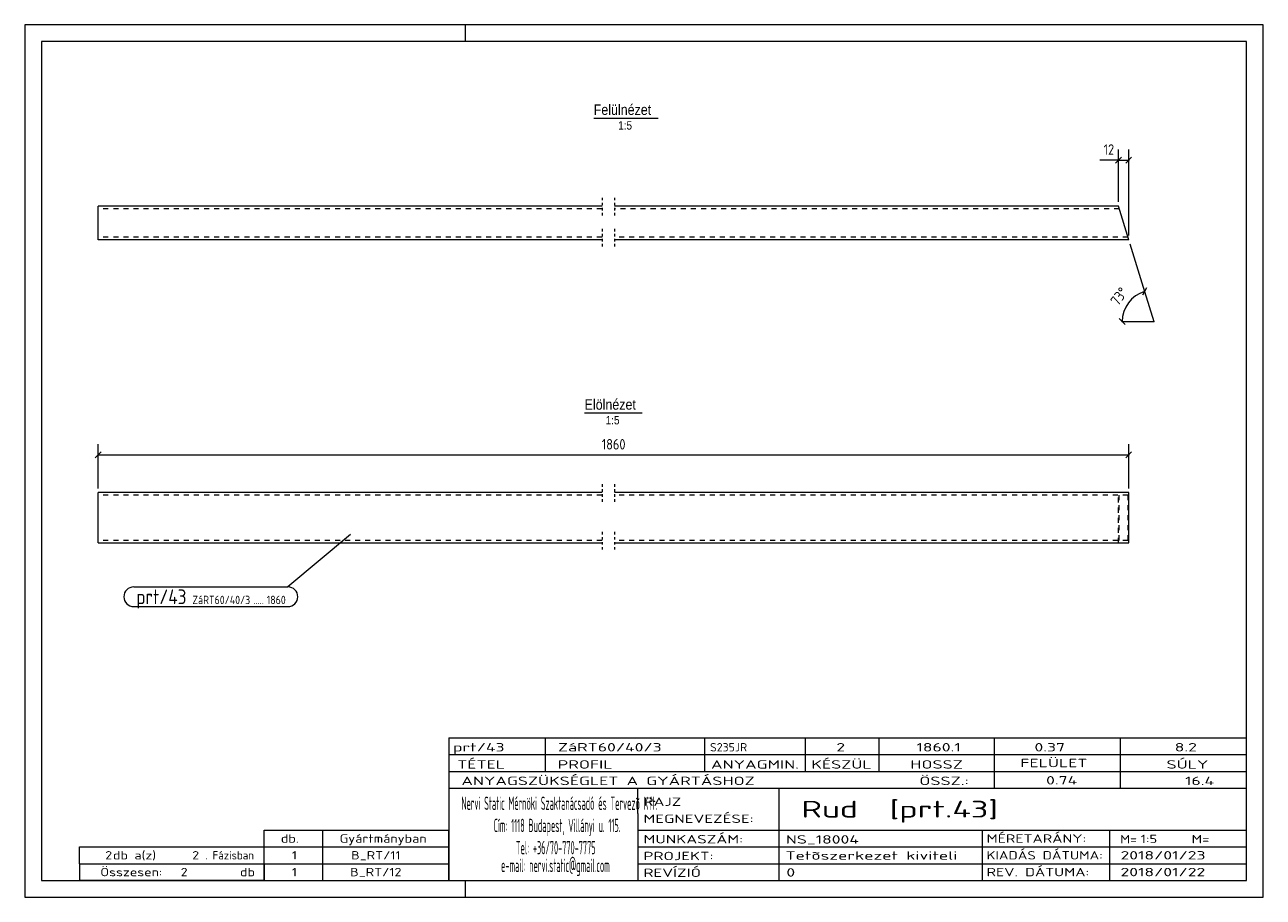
# Model space of a CAD drawing. Header units: millimetres. Extents: x 1 to 296, y 1 to 209.
import ezdxf

# ---------------------------------------------------------------- set-up
doc = ezdxf.new("R2010")
doc.units = ezdxf.units.MM
doc.header["$LTSCALE"] = 0.6
for name, pattern in [('XKITLINE00', [0]), ('XKITLINE01', [4, 1, -1, 1, -1]), ('XKITLINE02', [4, 2, -2])]:
    doc.linetypes.add(name, pattern=pattern)
for name, color, linetype, lineweight in [('DrawingSheet', 5, 'Continuous', 0), ('OtherObjectType', 1, 'Continuous', 0), ('Part', 2, 'Continuous', 0), ('PartMark', 3, 'Continuous', 0), ('Z-DIMENSIONS', 1, 'Continuous', 0)]:
    doc.layers.add(name, color=color, linetype=linetype, lineweight=lineweight)
doc.styles.add('ARIAL', font='ARIAL.TTF')
doc.styles.add('ISOCPEUR', font='ISOCPEUR.TTF')

msp = doc.modelspace()

# ---------------------------------------------------------------- linework, layer by layer
at = {"layer": 'DrawingSheet', "color": 2, "linetype": 'XKITLINE00', "lineweight": 0}
for p, q in [((296, 209), (1, 209)), ((1, 209), (1, 1)), ((106, 205), (106, 209)), ((296, 1), (296, 209)), ((106, 1), (106, 5)), ((1, 1), (296, 1))]:
    msp.add_line(p, q, dxfattribs=at)
at = {"layer": 'DrawingSheet', "color": 3, "linetype": 'XKITLINE00', "lineweight": 0}
for p, q in [((292, 205), (5, 205)), ((5, 205), (5, 5)), ((292, 5), (292, 205)), ((5, 5), (292, 5))]:
    msp.add_line(p, q, dxfattribs=at)
at = {"layer": 'OtherObjectType', "color": 6, "linetype": 'XKITLINE00', "lineweight": 0}
for p, q in [((136.52, 186.75), (151.9, 186.75)), ((134.36, 116.48), (148.08, 116.48))]:
    msp.add_line(p, q, dxfattribs=at)
at = {"layer": 'OtherObjectType', "color": 7, "linetype": 'XKITLINE00', "lineweight": 0}
for p, q in [((102, 39), (292, 39)), ((102, 39), (102, 35)), ((102, 39), (292, 39)), ((125, 35), (125, 39)), ((163, 35), (163, 39)), ((187, 35), (187, 39)), ((204.5, 35), (204.5, 39)), ((232, 35), (232, 39)), ((262, 35), (262, 39)), ((292, 35), (292, 39)), ((102, 35), (292, 35)), ((102, 35), (102, 5)), ((102, 35), (292, 35)), ((125, 31), (125, 35)), ((163, 31), (163, 35)), ((187, 31), (187, 35)), ((204.5, 31), (204.5, 35)), ((232, 31), (232, 35)), ((262, 31), (262, 35)), ((292, 31), (292, 35)), ((102, 31), (292, 31)), ((232, 27), (232, 31)), ((262, 27), (262, 31)), ((292, 27), (292, 31)), ((102, 27), (292, 27)), ((147, 21), (147, 27)), ((180.7, 17), (180.7, 27)), ((292, 21), (292, 27)), ((147, 21), (147, 5)), ((292, 17), (292, 21)), ((58, 17), (102, 17)), ((58, 13), (58, 17)), ((72, 13), (72, 17)), ((102, 13), (102, 17)), ((147, 17), (292, 17)), ((180.7, 5), (180.7, 17)), ((229.16, 13), (229.16, 17)), ((259.5, 5), (259.5, 17)), ((292, 13), (292, 17)), ((14, 9), (14, 13)), ((14, 13), (58, 13)), ((14, 13), (58, 13)), ((58, 9), (58, 13)), ((58, 13), (102, 13)), ((58, 9), (58, 13)), ((72, 9), (72, 13)), ((102, 9), (102, 13)), ((147, 13), (292, 13)), ((229.16, 5), (229.16, 13)), ((292, 9), (292, 13)), ((14, 9), (58, 9)), ((14, 9), (14, 5)), ((14, 9), (58, 9)), ((58, 9), (58, 5)), ((58, 9), (102, 9)), ((58, 5), (58, 9)), ((72, 5), (72, 9)), ((102, 5), (102, 9)), ((147, 9), (292, 9)), ((292, 5), (292, 9)), ((58, 5), (14, 5)), ((58, 5), (102, 5)), ((102, 5), (292, 5)), ((139.5, 5), (292, 5))]:
    msp.add_line(p, q, dxfattribs=at)
at = {"layer": 'Part', "color": 2, "linetype": 'XKITLINE00', "lineweight": 0}
for p, q in [((18.5, 157.75), (18.5, 165.75)), ((138.5, 165.75), (18.5, 165.75)), ((261.5, 165.75), (141.5, 165.75)), ((263.95, 157.75), (261.5, 165.75)), ((138.5, 157.75), (18.5, 157.75)), ((263.95, 157.75), (141.5, 157.75)), ((18.5, 85.48), (18.5, 97.48)), ((138.5, 97.48), (18.5, 97.48)), ((263.95, 97.48), (141.5, 97.48)), ((263.95, 85.48), (263.95, 97.48)), ((18.5, 85.48), (138.5, 85.48)), ((141.5, 85.48), (263.95, 85.48))]:
    msp.add_line(p, q, dxfattribs=at)
at = {"layer": 'Part', "color": 2, "linetype": 'XKITLINE01', "lineweight": 0}
for p, q in [((138.5, 167.75), (138.5, 163.15)), ((141.5, 167.75), (141.5, 163.15)), ((138.5, 160.35), (138.5, 155.75)), ((141.5, 160.35), (141.5, 155.75)), ((138.5, 99.48), (138.5, 94.88)), ((141.5, 99.48), (141.5, 94.88)), ((138.5, 88.08), (138.5, 83.48)), ((141.5, 88.08), (141.5, 83.48))]:
    msp.add_line(p, q, dxfattribs=at)
at = {"layer": 'Part', "color": 7, "linetype": 'XKITLINE02', "lineweight": 0}
for p, q in [((138.5, 165.15), (18.5, 165.15)), ((261.68, 165.15), (141.5, 165.15)), ((138.5, 158.35), (18.5, 158.35)), ((263.76, 158.35), (141.5, 158.35)), ((261.5, 85.48), (261.5, 97.48)), ((138.5, 96.88), (18.5, 96.88)), ((263.76, 96.88), (141.5, 96.88)), ((261.68, 86.08), (261.68, 96.88)), ((263.76, 96.88), (263.76, 86.08)), ((138.5, 86.08), (18.5, 86.08)), ((263.76, 86.08), (141.5, 86.08))]:
    msp.add_line(p, q, dxfattribs=at)
at = {"layer": 'PartMark', "color": 7, "linetype": 'XKITLINE00', "lineweight": 0}
for p, q in [((78.55, 87.48), (63.7, 74.98)), ((26.95, 74.98), (63.7, 74.98)), ((26.95, 70.28), (63.7, 70.28))]:
    msp.add_line(p, q, dxfattribs=at)
for centre, start, end in [((26.95, 72.63), 90, 270), ((63.7, 72.63), 270, 90)]:
    msp.add_arc(centre, 2.35, start, end, dxfattribs=at)
at = {"layer": 'Z-DIMENSIONS', "color": 7, "linetype": 'XKITLINE00', "lineweight": 0}
for p, q in [((262.21, 177.46), (260.79, 176.04)), ((261.5, 166.75), (261.5, 179.25)), ((264.65, 177.46), (263.24, 176.04)), ((263.95, 158.75), (263.95, 179.25)), ((261.5, 176.75), (257.05, 176.75)), ((261.5, 176.75), (257.05, 176.75)), ((261.5, 176.75), (263.95, 176.75)), ((264.24, 156.79), (267.72, 145.4)), ((268.19, 146.28), (267.25, 144.52)), ((267.72, 145.4), (269.91, 138.23)), ((261.71, 138.94), (263.12, 137.52)), ((262.41, 138.23), (269.91, 138.23)), ((19.21, 107.19), (17.79, 105.77)), ((18.5, 98.48), (18.5, 108.98)), ((18.5, 106.48), (263.95, 106.48)), ((264.65, 107.19), (263.24, 105.77)), ((263.95, 98.48), (263.95, 108.98))]:
    msp.add_line(p, q, dxfattribs=at)
msp.add_arc((269.91, 138.23), 7.5, 107, 180, dxfattribs=at)
at = {"layer": 'Z-DIMENSIONS', "color": 3}
for p in [(261.5, 176.75), (263.95, 176.75), (18.5, 106.48), (263.95, 106.48)]:
    msp.add_point(p, dxfattribs=at)
at = {"layer": 'Z-DIMENSIONS', "color": 7}
for p in [(267.72, 145.4), (262.41, 138.23), (269.91, 138.23)]:
    msp.add_point(p, dxfattribs=at)

# ---------------------------------------------------------------- texts
at = {"layer": 'OtherObjectType', "color": 6, "style": 'ARIAL', "width": 0.85}
for s, height, p in [('Felülnézet', 2.5, (136.52, 187.5)), ('1:5', 2, (142.35, 184)), ('Elölnézet', 2.5, (134.36, 117.23)), ('1:5', 2, (139.37, 113.73))]:
    msp.add_text(s, height=height, dxfattribs=at).set_placement(p)
at = {"layer": 'OtherObjectType', "color": 7, "style": 'ISOCPEUR'}
for s, height, width, p in [('prt/43', 2, 1.525501, (103, 35.76)), ('ZáRT60/40/3', 2, 1.525501, (128, 35.76)), ('S235JR', 2, 1.02, (164.22, 35.76)), ('2', 2, 1.525501, (194.32, 35.76)), ('1860.1', 2, 1.525501, (213.39, 35.76)), ('0.37', 2, 1.525501, (241.51, 35.76)), ('8.2', 2, 1.525501, (274.91, 35.76)), ('TÉTEL', 2, 1.525501, (104, 31.66)), ('PROFIL', 2, 1.525501, (127.96, 31.66)), ('ANYAGMIN.', 2, 1.525501, (164.47, 31.66)), ('KÉSZÜL', 2, 1.525501, (188.37, 31.66)), ('HOSSZ', 2, 1.525501, (211.96, 31.66)), ('FELÜLET', 2, 1.525501, (238.13, 32)), ('SÚLY', 2, 1.525501, (272.96, 31.66)), ('ANYAGSZÜKSÉGLET A GYÁRTÁSHOZ', 2, 1.525501, (105, 27.75)), ('ÖSSZ.:', 2, 1.525501, (214.1, 27.75)), ('0.74', 2, 1.525501, (244.28, 27.88)), ('16.4', 2, 1.525501, (277.37, 27.75)), ('Nervi Static Mérnöki\xa0Szaktanácsadó\xa0és\xa0Tervezõ Kft.', 3.1765, 0.403093, (105, 21.82)), ('RAJZ', 2, 1.445, (148.38, 22.78)), ('Rud  [prt.43]', 4, 1.474651, (186, 20)), ('MEGNEVEZÉSE:', 2, 1.445, (148.38, 18.72)), ('Cím:\xa01118 Budapest, Villányi u. 115.', 3.1765, 0.403093, (112.69, 16.53)), ('db.', 2, 1.211571, (62, 14)), ('Gyártmányban', 2, 1.211571, (76, 14)), ('MUNKASZÁM:', 2, 1.445, (148.38, 13.84)), ('NS_18004', 2, 1.525501, (182.28, 13.78)), ('MÉRETARÁNY:', 2, 1.36, (230.1, 14)), ('M=', 2, 1.211571, (261.91, 13.84)), ('1:5', 2, 1.275, (266.79, 13.9)), ('M=', 2, 1.275, (278.95, 13.87)), ('2', 2, 1.211571, (20.14, 10)), ('db a(z)', 2, 1.211571, (22, 10)), ('2', 2, 1.211571, (40.86, 10)), ('. Fázisban', 2, 0.935, (44, 10)), ('1', 2, 1.211571, (64.63, 10)), ('B_RT/11', 2, 1.211571, (78.73, 10)), ('Tel:\xa0+36/70-770-7775', 3.1765, 0.403093, (117.97, 11.24)), ('PROJEKT:', 2, 1.445, (148.38, 9.84)), ('Tetõszerkezet kiviteli ', 2, 1.525501, (182.2, 9.94)), ('KIADÁS DÁTUMA:', 2, 1.275, (230.1, 10)), ('2018/01/23', 2, 1.525501, (262, 10)), ('e-mail:\xa0nervi.static@gmail.com', 3.1765, 0.403093, (114.45, 7)), ('Összesen:            db', 2, 1.211571, (19, 6)), ('2', 2, 1.211571, (38.14, 6)), ('1', 2, 1.211571, (64.63, 6)), ('B_RT/12', 2, 1.211571, (78.49, 6)), ('REVÍZIÓ', 2, 1.445, (148.38, 5.84)), ('0', 2, 1.525501, (182.41, 5.92)), ('REV. DÁTUMA:', 2, 1.36, (230.1, 6)), ('2018/01/22', 2, 1.525501, (262, 6))]:
    msp.add_text(s, height=height, dxfattribs=dict(at, width=width)).set_placement(p)
at = {"layer": 'PartMark', "color": 3, "style": 'ISOCPEUR', "width": 0.85}
msp.add_text('prt/43', height=3.5, dxfattribs=at).set_placement((27.55, 70.88))
at = {"layer": 'PartMark', "color": 4, "style": 'ISOCPEUR', "width": 0.85}
for s, p in [('ZáRT60/40/3', (40.93, 70.88)), ('.....', (55.45, 70.88)), ('1860', (58.63, 70.88))]:
    msp.add_text(s, height=2, dxfattribs=at).set_placement(p)
at = {"layer": 'Z-DIMENSIONS', "color": 3, "style": 'ISOCPEUR', "width": 0.85}
for s, p in [('12', (257.98, 178)), ('1860', (138.43, 107.73))]:
    msp.add_text(s, height=2.5, dxfattribs=at).set_placement(p)
msp.add_text('73°', height=2.5, rotation=53.5028, dxfattribs=at).set_placement((261.44, 141.82))

doc.saveas('drawing.dxf')
